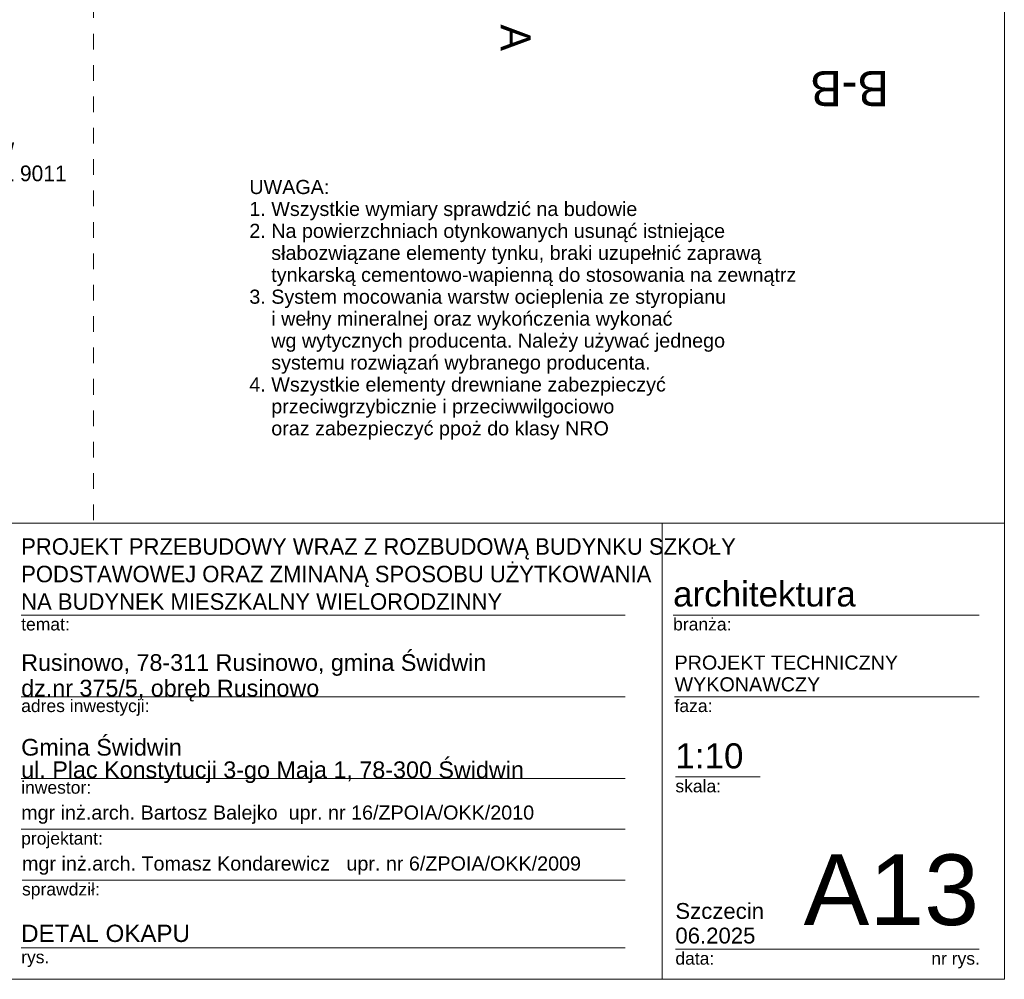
# Model space of a CAD drawing. Extents: x -97824 to -92567, y 98623 to 107276.
# Tile 20 of 31: x -93822 to -92567, y 104381 to 105604. Entities that reach past the tile are written whole.
import ezdxf

# ---------------------------------------------------------------- set-up
doc = ezdxf.new("R2010")
doc.units = 0
doc.header["$MEASUREMENT"] = 0
doc.linetypes.add('Przerywana', pattern=[40, 20, -20])
for name, color, linetype, lineweight in [('A-Opisy_Nr_Pióra__21', 7, 'Continuous', 13), ('Arch opisy_Nr_Pióra__1', 7, 'Continuous', 25), ('ARCH TABELA_Nr_Pióra__1', 7, 'Continuous', 25), ('ARCH TABELA_Nr_Pióra__21', 7, 'Continuous', 13), ('ARCH TABELA_Nr_Pióra__7', 7, 'Continuous', 13), ('INWENT OPISY_Nr_Pióra__21', 7, 'Continuous', 13), ('INWENT.ŚCIANY_Nr_Pióra__21', 7, 'Continuous', 13)]:
    doc.layers.add(name, color=color, linetype=linetype, lineweight=lineweight)
doc.styles.add('GENERATED_STYLE_10', font='arial.ttf')
doc.styles.add('GENERATED_STYLE_11', font='arial.ttf')
doc.styles.add('GENERATED_STYLE_2', font='txt')
doc.styles.add('GENERATED_STYLE_4', font='txt')
doc.styles.add('GENERATED_STYLE_5', font='txt')
doc.styles.add('GENERATED_STYLE_8', font='arial.ttf')

msp = doc.modelspace()

# ---------------------------------------------------------------- linework, layer by layer
at = {"layer": 'ARCH TABELA_Nr_Pióra__21', "linetype": 'Continuous'}
for p, q in [((-92566.8, 107225.9), (-92566.8, 104380.9)), ((-94316.8, 104962), (-92566.8, 104962)), ((-93003, 104962), (-93003, 104380.9)), ((-92566.8, 104962), (-92566.8, 104380.9)), ((-93820.3, 104845), (-93050.3, 104845)), ((-92989.1, 104845), (-92599.1, 104845)), ((-93820.3, 104741), (-93050.3, 104741)), ((-92987.3, 104741), (-92599.1, 104741)), ((-93820.3, 104637), (-93050.3, 104637)), ((-92986.2, 104638.8), (-92878.2, 104638.8)), ((-93820.3, 104572.2), (-93050.3, 104572.2)), ((-93819.2, 104507.3), (-93050.3, 104507.3)), ((-93820.3, 104420.9), (-93050.3, 104420.9)), ((-92986.2, 104419.2), (-92758, 104419.2)), ((-92758, 104419.2), (-92599.1, 104419.2)), ((-92566.8, 104380.9), (-96641.8, 104380.9)), ((-92566.8, 104380.9), (-93827.5, 104380.9))]:
    msp.add_line(p, q, dxfattribs=at)
at = {"layer": 'INWENT.ŚCIANY_Nr_Pióra__21', "linetype": 'Przerywana'}
msp.add_line((-93728.1, 107225.9), (-93728.1, 104962), dxfattribs=at)

# ---------------------------------------------------------------- texts
at = {"layer": 'A-Opisy_Nr_Pióra__21', "linetype": 'Continuous', "char_height": 20, "attachment_point": 4, "style": 'GENERATED_STYLE_4'}
for s, insert, width, line_spacing_factor in [('{prześwit szer. 2 cm\\Pz wklejoną siatką nylonową\\Pprzeciwowadom }', (-94062, 105556), 278.589, 0.481114), ('{pas z blachy\\Ppowlekanej w kolorze \\Pczarnym RAL 9011}', (-93989.8, 105430.6), 225.883, 0.514144)]:
    msp.add_mtext(s, dxfattribs=dict(at, insert=insert, width=width, line_spacing_factor=line_spacing_factor))
at = {"layer": 'Arch opisy_Nr_Pióra__1', "linetype": 'Continuous', "insert": (-93529.4, 105068.6), "char_height": 18, "width": 768.505, "attachment_point": 7, "line_spacing_factor": 0.931645, "style": 'GENERATED_STYLE_8'}
msp.add_mtext('{UWAGA:\\P1. Wszystkie wymiary sprawdzić na budowie\\P2. Na powierzchniach otynkowanych usunąć istniejące  \\P    słabozwiązane elementy tynku, braki uzupełnić zaprawą \\P    tynkarską cementowo-wapienną do stosowania na zewnątrz\\P3. System mocowania warstw ocieplenia ze styropianu \\P    i wełny mineralnej oraz wykończenia wykonać \\P    wg wytycznych producenta. Należy używać jednego \\P    systemu rozwiązań wybranego producenta.\\P4. Wszystkie elementy drewniane zabezpieczyć\\P    przeciwgrzybicznie i przeciwwilgociowo\\P    oraz zabezpieczyć ppoż do klasy NRO}', dxfattribs=at)
at = {"layer": 'ARCH TABELA_Nr_Pióra__1', "linetype": 'Continuous', "insert": (-93820.3, 104851.5), "char_height": 21, "attachment_point": 7, "line_spacing_factor": 1.001884, "style": 'GENERATED_STYLE_5'}
msp.add_mtext('{\\pt2254.33;PROJEKT PRZEBUDOWY WRAZ Z ROZBUDOWĄ BUDYNKU SZKOŁY \\P\\pt2254.33;PODSTAWOWEJ ORAZ ZMINANĄ SPOSOBU UŻYTKOWANIA \\P\\pt2254.33;NA BUDYNEK MIESZKALNY WIELORODZINNY}', dxfattribs=at)
at = {"layer": 'ARCH TABELA_Nr_Pióra__1', "linetype": 'Continuous', "insert": (-93820.3, 104450.5), "char_height": 22, "attachment_point": 1, "style": 'GENERATED_STYLE_11'}
msp.add_mtext('{DETAL OKAPU}', dxfattribs=at)
at = {"layer": 'ARCH TABELA_Nr_Pióra__21', "linetype": 'Continuous', "insert": (-93820.3, 104630.9), "char_height": 21.277, "attachment_point": 7, "line_spacing_factor": 0.807442, "style": 'GENERATED_STYLE_10'}
msp.add_mtext('{Gmina Świdwin\\Pul. Plac Konstytucji 3-go Maja 1, 78-300 Świdwin}', dxfattribs=at)
at = {"layer": 'ARCH TABELA_Nr_Pióra__7', "linetype": 'Continuous', "style": 'GENERATED_STYLE_10'}
for s, insert, char_height, attachment_point in [('{architektura}', (-92989.1, 104887.9), 31.916, 1), ('{temat:}', (-93820.3, 104841.4), 15.96, 1), ('{branża:}', (-92989.1, 104841.4), 15.96, 1), ('{adres inwestycji:}', (-93820.3, 104737.4), 15.958, 1), ('{faza:}', (-92987.3, 104737.4), 15.96, 1), ('{1:10}', (-92986.2, 104681.6), 31.92, 1), ('{inwestor:}', (-93820.3, 104633.4), 15.958, 1), ('{skala:}', (-92986.2, 104635.1), 15.96, 1), ('{mgr inż.arch. Bartosz Balejko  upr. nr 16/ZPOIA/OKK/2010}', (-93820.3, 104602.4), 18, 1), ('{projektant:}', (-93820.3, 104568.5), 15.958, 1), ('{mgr inż.arch. Tomasz Kondarewicz   upr. nr 6/ZPOIA/OKK/2009}', (-93819.2, 104537.5), 18, 1), ('{A13}', (-92599.1, 104540), 90, 3), ('{sprawdził:}', (-93819.2, 104503.7), 15.958, 1), ('{rys.}', (-93820.3, 104417.3), 15.96, 1), ('{data:}', (-92986.2, 104415.5), 15.96, 1), ('{nr rys.}', (-92659.9, 104415.5), 15.96, 1)]:
    msp.add_mtext(s, dxfattribs=dict(at, insert=insert, char_height=char_height, attachment_point=attachment_point))
for s, insert, char_height, attachment_point, line_spacing_factor in [('{Rusinowo, 78-311 Rusinowo, gmina Świdwin \\Pdz.nr 375/5, obręb Rusinowo}', (-93820.3, 104734.9), 21.277, 7, 0.918867), ('{PROJEKT TECHNICZNY\\PWYKONAWCZY}', (-92987.3, 104793.5), 18, 1, 0.923713), ('{Szczecin\\P06.2025}', (-92986.2, 104478.1), 20.21, 1, 0.930826)]:
    msp.add_mtext(s, dxfattribs=dict(at, insert=insert, char_height=char_height, attachment_point=attachment_point, line_spacing_factor=line_spacing_factor))
at = {"layer": 'INWENT OPISY_Nr_Pióra__21', "linetype": 'Continuous', "attachment_point": 2}
for s, insert, char_height, rotation, style in [('{A}', (-93170.8, 105580.8), 38, 270, 'GENERATED_STYLE_5'), ('{B-B}', (-92764.1, 105493.4), 45, 180, 'GENERATED_STYLE_2')]:
    msp.add_mtext(s, dxfattribs=dict(at, insert=insert, char_height=char_height, rotation=rotation, style=style))

doc.saveas('drawing.dxf')
